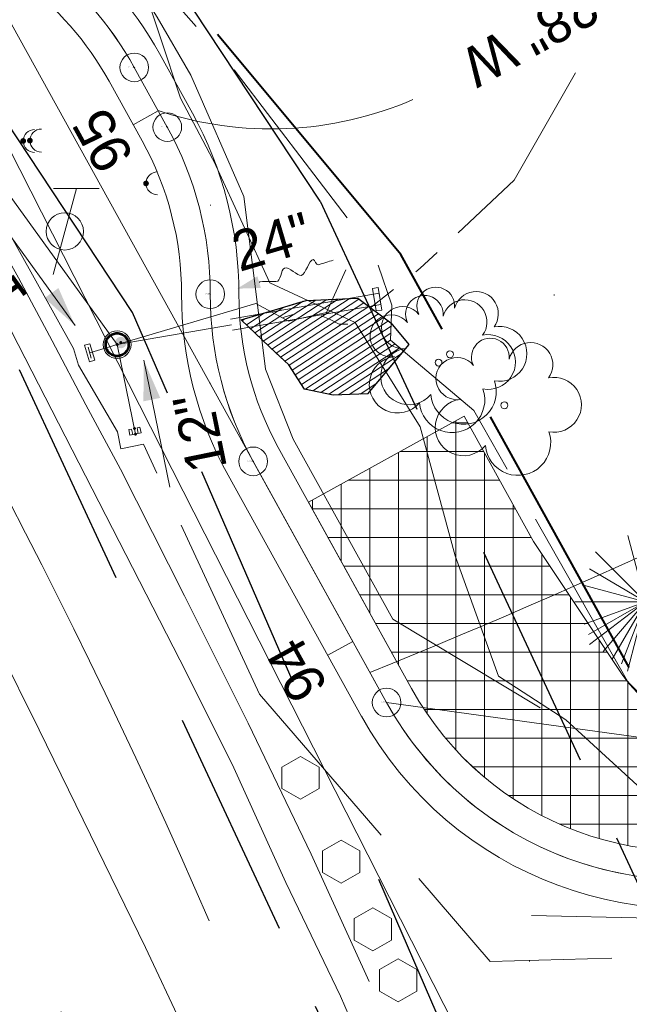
# Model space of a CAD drawing. Header units: feet. Extents: x 2433273 to 2447442, y 555003 to 575201.
# Tile 20 of 226: x 2440369 to 2440475, y 560209 to 560380. Entities that reach past the tile are written whole.
import ezdxf
from ezdxf.enums import TextEntityAlignment as Align

# ---------------------------------------------------------------- set-up
doc = ezdxf.new("R2010")
doc.units = ezdxf.units.FT
doc.header["$LTSCALE"] = 50
doc.header["$MEASUREMENT"] = 0
for name, pattern in [('cl20', [100, 5, -5, 80, -5, 5]), ('cl50', [100, 7.5, -7.5, 70, -7.5, 7.5]), ('constlimit', [0.85, 0.65, -0.1, -0.1]), ('DGN Style 1', [291.026069, 0.484236, -290.541832]), ('DGN Style 2', [484.236387, 290.541832, -193.694555]), ('DGN Style 3', [677.930942, 484.236387, -193.694555]), ('DGN Style 4', [775.262456, 387.38911, -193.694555, 0.484236, -193.694555]), ('DGN Style 5', [338.965471, 145.270916, -193.694555]), ('DGN Style 6', [921.017609, 0.484236, -193.694555, 338.965471, -193.694555, 0.484236, -193.694555]), ('DGN Style 7', [968.472775, 435.812749, -193.694555, 145.270916, -193.694555]), ('drainage01', [1.6, 0.85, -0.75]), ('esmtshpr', [5.35, 1, -0.175, -0.175, 4]), ('esmtuex', [4.65, 0.8, -0.275, -0.275, 0.8, -0.3, 0.8, -0.3, 0.8, -0.3]), ('fencepr', [1, 0.925, 0.075]), ('rowex', [4.85, 0.8, -0.375, -0.375, 0.8, -0.3, 0.8, -0.3, 0.8, -0.3]), ('stream', [1.4, 0.7, -0.1, 0.1, -0.1, 0.1, -0.1, 0.1, -0.1]), ('treelt', [0.3, -0.15, -0.15])]:
    doc.linetypes.add(name, pattern=pattern)
for name, color, linetype, lineweight in [('DR_P_Cells', 151, 'Continuous', 0), ('DR_P_Cells (Construction)', 151, 'Continuous', 0), ('DR_P_Ditch', 133, 'stream', 13), ('DR_P_Flow_Arrow', 151, 'Continuous', 13), ('DR_P_Headwall', 120, 'Continuous', 13), ('DR_P_Headwall (Construction)', 120, 'Continuous', 13), ('DR_P_Storm_Sewer', 151, 'Continuous', 13), ('DR_P_Text', 7, 'Continuous', 13), ('DR_X_Culvert', 4, 'DGN Style 1', 0), ('DR_X_Ditch', 133, 'stream', 0), ('EV_Ecological_Wetlands', 151, 'stream', 13), ('GE_P_CL_50', 7, 'cl50', 13), ('PV_P_Bikeway', 193, 'Continuous', 13), ('PV_X_EOP', 7, 'DGN Style 3', 0), ('RD_P_Fence', 230, 'fencepr', 13), ('RD_X_Cells', 7, 'Continuous', 0), ('RD_X_GR_Lt', 97, 'Continuous', 0), ('RW_P_Const_Limits', 120, 'constlimit', 0), ('RW_P_Esmt_SH', 193, 'esmtshpr', 40), ('RW_X_CL_20', 6, 'cl20', 0), ('RW_X_Esmt_U', 6, 'esmtuex', 30), ('RW_X_Fee_RW', 6, 'rowex', 30), ('UT_X_Misc_Cells', 7, 'Continuous', 0), ('UT_X_Overhead_Electric', 1, 'Continuous', 0), ('UT_X_Telecom_Cells', 30, 'Continuous', 0), ('VG_P_Cells', 3, 'Continuous', 13), ('VG_X_Cells', 3, 'Continuous', 0), ('VG_X_Tree_Line_Lt', 3, 'treelt', 0)]:
    doc.layers.add(name, color=color, linetype=linetype, lineweight=lineweight)
doc.layers.add('GK_Visualization', color=30, linetype='Continuous', lineweight=13, plot=False)
doc.styles.add('Slanted-Normal LS 0.50', font='font31.shx', dxfattribs={"height": 0.14})
doc.styles.add('Style-font30', font='font30.shx')
doc.styles.add('Style-font31', font='font31.shx')

# ---------------------------------------------------------------- blocks, each defined once
blk = doc.blocks.new('X_137')
at = {"layer": 'GK_Visualization', "color": 1, "linetype": 'Continuous', "lineweight": 0}
for p, q in [((-0.07, -0.07), (0.07, 0.07)), ((-0.07, 0.07), (0.07, -0.07))]:
    blk.add_line(p, q, dxfattribs=at)
blk = doc.blocks.new('SURVPN-CROSS_64')
at = {"layer": 'GK_Visualization', "color": 30, "linetype": 'Continuous', "lineweight": 0}
for p, q in [((0.07, 0), (-0.07, 0)), ((0, 0.07), (0, -0.07))]:
    blk.add_line(p, q, dxfattribs=at)
blk = doc.blocks.new('SURVPN-CROSS_66')
at = {"layer": 'GK_Visualization', "color": 30, "linetype": 'Continuous', "lineweight": 0}
for p, q in [((0.07, 0), (-0.07, 0)), ((0, 0.07), (0, -0.07))]:
    blk.add_line(p, q, dxfattribs=at)
blk = doc.blocks.new('X_211')
at = {"layer": 'GK_Visualization', "color": 1, "linetype": 'Continuous', "lineweight": 0}
for p, q in [((-0.07, -0.07), (0.07, 0.07)), ((-0.07, 0.07), (0.07, -0.07))]:
    blk.add_line(p, q, dxfattribs=at)
blk = doc.blocks.new('X_212')
at = {"layer": 'GK_Visualization', "color": 1, "linetype": 'Continuous', "lineweight": 0}
for p, q in [((-0.07, -0.07), (0.07, 0.07)), ((-0.07, 0.07), (0.07, -0.07))]:
    blk.add_line(p, q, dxfattribs=at)
blk = doc.blocks.new('X_213')
at = {"layer": 'GK_Visualization', "color": 1, "linetype": 'Continuous', "lineweight": 0}
for p, q in [((-0.07, -0.07), (0.07, 0.07)), ((-0.07, 0.07), (0.07, -0.07))]:
    blk.add_line(p, q, dxfattribs=at)
blk = doc.blocks.new('X_214')
at = {"layer": 'GK_Visualization', "color": 1, "linetype": 'Continuous', "lineweight": 0}
for p, q in [((-0.07, -0.07), (0.07, 0.07)), ((-0.07, 0.07), (0.07, -0.07))]:
    blk.add_line(p, q, dxfattribs=at)
blk = doc.blocks.new('SURVPN-CROSS_168')
at = {"layer": 'GK_Visualization', "color": 30, "linetype": 'Continuous', "lineweight": 0}
for p, q in [((0.07, 0), (-0.07, 0)), ((0, 0.07), (0, -0.07))]:
    blk.add_line(p, q, dxfattribs=at)
blk = doc.blocks.new('SURVPN-CROSS_169')
at = {"layer": 'GK_Visualization', "color": 30, "linetype": 'Continuous', "lineweight": 0}
for p, q in [((0.07, 0), (-0.07, 0)), ((0, 0.07), (0, -0.07))]:
    blk.add_line(p, q, dxfattribs=at)
blk = doc.blocks.new('SURVPN-CROSS_170')
at = {"layer": 'GK_Visualization', "color": 30, "linetype": 'Continuous', "lineweight": 0}
for p, q in [((0.07, 0), (-0.07, 0)), ((0, 0.07), (0, -0.07))]:
    blk.add_line(p, q, dxfattribs=at)
blk = doc.blocks.new('SURVPN-CROSS_173')
at = {"layer": 'GK_Visualization', "color": 30, "linetype": 'Continuous', "lineweight": 0}
for p, q in [((0.07, 0), (-0.07, 0)), ((0, 0.07), (0, -0.07))]:
    blk.add_line(p, q, dxfattribs=at)
blk = doc.blocks.new('SURVPN-CROSS_180')
at = {"layer": 'GK_Visualization', "color": 30, "linetype": 'Continuous', "lineweight": 0}
for p, q in [((0.07, 0), (-0.07, 0)), ((0, 0.07), (0, -0.07))]:
    blk.add_line(p, q, dxfattribs=at)
blk = doc.blocks.new('SURVPN-CROSS_181')
at = {"layer": 'GK_Visualization', "color": 30, "linetype": 'Continuous', "lineweight": 0}
for p, q in [((0.07, 0), (-0.07, 0)), ((0, 0.07), (0, -0.07))]:
    blk.add_line(p, q, dxfattribs=at)
blk = doc.blocks.new('SURVPN-CROSS_182')
at = {"layer": 'GK_Visualization', "color": 30, "linetype": 'Continuous', "lineweight": 0}
for p, q in [((0.07, 0), (-0.07, 0)), ((0, 0.07), (0, -0.07))]:
    blk.add_line(p, q, dxfattribs=at)
blk = doc.blocks.new('SURVPN-CROSS_183')
at = {"layer": 'GK_Visualization', "color": 30, "linetype": 'Continuous', "lineweight": 0}
for p, q in [((0.07, 0), (-0.07, 0)), ((0, 0.07), (0, -0.07))]:
    blk.add_line(p, q, dxfattribs=at)
blk = doc.blocks.new('POST_73')
at = {"layer": 'RD_X_Cells', "color": 30, "linetype": 'Continuous', "lineweight": 0, "flags": 128}
blk.add_lwpolyline([(-0.0649, -0.0375), (0, -0.075), (0.0649, -0.0375), (0.0649, 0.0375), (0, 0.075), (-0.0649, 0.0375), (-0.0649, -0.0375)], dxfattribs=at)
blk = doc.blocks.new('POST_74')
at = {"layer": 'RD_X_Cells', "color": 30, "linetype": 'Continuous', "lineweight": 0, "flags": 128}
blk.add_lwpolyline([(-0.0649, -0.0375), (0, -0.075), (0.0649, -0.0375), (0.0649, 0.0375), (0, 0.075), (-0.0649, 0.0375), (-0.0649, -0.0375)], dxfattribs=at)
blk = doc.blocks.new('POST_76')
at = {"layer": 'RD_X_Cells', "color": 30, "linetype": 'Continuous', "lineweight": 0, "flags": 128}
blk.add_lwpolyline([(-0.0649, -0.0375), (0, -0.075), (0.0649, -0.0375), (0.0649, 0.0375), (0, 0.075), (-0.0649, 0.0375), (-0.0649, -0.0375)], dxfattribs=at)
blk = doc.blocks.new('POST_77')
at = {"layer": 'RD_X_Cells', "color": 30, "linetype": 'Continuous', "lineweight": 0, "flags": 128}
blk.add_lwpolyline([(-0.0649, -0.0375), (0, -0.075), (0.0649, -0.0375), (0.0649, 0.0375), (0, 0.075), (-0.0649, 0.0375), (-0.0649, -0.0375)], dxfattribs=at)
blk = doc.blocks.new('DM_74')
at = {"layer": 'UT_X_Misc_Cells', "linetype": 'Continuous', "lineweight": 0}
h = blk.add_hatch(color=2, dxfattribs=at)
edge = h.paths.add_edge_path()
edge.add_arc((0, 0), 0.01, 0, 360)
at = {"layer": 'UT_X_Misc_Cells', "color": 2, "linetype": 'Continuous', "lineweight": 0}
blk.add_arc((0.04, 0), 0.04, 90, 270, dxfattribs=at)
blk = doc.blocks.new('TREE_37')
at = {"layer": 'VG_X_Cells', "color": 3, "linetype": 'Continuous', "lineweight": 0}
blk.add_circle((0, 0), 0.012, dxfattribs=at)
for centre, radius, start, end in [((-0.0492, 0.1684), 0.0658, 354.0047, 205.9741), ((0.0913, 0.1415), 0.0776, 323.83, 165.0376), ((-0.1655, 0.0932), 0.0735, 39.0625, 279.5412), ((0.173, 0.0018), 0.0957, 259.1453, 101.4596), ((-0.1427, -0.0774), 0.0987, 96.1722, 320.5737), ((0.0473, -0.1303), 0.1142, 184.9476, 19.4572)]:
    blk.add_arc(centre, radius, start, end, dxfattribs=at)
blk = doc.blocks.new('TREE_38')
at = {"layer": 'VG_X_Cells', "color": 3, "linetype": 'Continuous', "lineweight": 0}
blk.add_circle((0, 0), 0.012, dxfattribs=at)
for centre, radius, start, end in [((-0.0492, 0.1684), 0.0658, 354.0047, 205.9741), ((0.0913, 0.1415), 0.0776, 323.83, 165.0376), ((-0.1655, 0.0932), 0.0735, 39.0625, 279.5412), ((0.173, 0.0018), 0.0957, 259.1453, 101.4596), ((-0.1427, -0.0774), 0.0987, 96.1722, 320.5737), ((0.0473, -0.1303), 0.1142, 184.9476, 19.4572)]:
    blk.add_arc(centre, radius, start, end, dxfattribs=at)
blk = doc.blocks.new('TREE_39')
at = {"layer": 'VG_X_Cells', "color": 3, "linetype": 'Continuous', "lineweight": 0}
blk.add_circle((0, 0), 0.012, dxfattribs=at)
for centre, radius, start, end in [((-0.0492, 0.1684), 0.0658, 354.0047, 205.9741), ((0.0913, 0.1415), 0.0776, 323.83, 165.0376), ((-0.1655, 0.0932), 0.0735, 39.0625, 279.5412), ((0.173, 0.0018), 0.0957, 259.1453, 101.4596), ((-0.1427, -0.0774), 0.0987, 96.1722, 320.5737), ((0.0473, -0.1303), 0.1142, 184.9476, 19.4572)]:
    blk.add_arc(centre, radius, start, end, dxfattribs=at)
blk = doc.blocks.new('ETREE_5')
at = {"layer": 'VG_X_Cells', "color": 3, "linetype": 'Continuous', "lineweight": 0}
for p, q in [((0, 0), (-0.0618, 0.2307)), ((0, 0), (0.0628, 0.2349)), ((0, 0), (-0.1745, 0.1743)), ((0, 0), (0.1328, 0.1942)), ((0, 0), (0.1828, 0.1402)), ((0, 0), (-0.1953, 0.1148)), ((0, 0), (0.2368, 0.0803)), ((0, 0), (-0.2207, 0.0592)), ((-0.2467, 0), (0, 0)), ((0, 0), (-0.2145, -0.0781)), ((0, 0), (-0.1992, -0.1141)), ((0, 0), (-0.1953, -0.1498)), ((0, 0), (-0.1472, -0.1733)), ((0, 0), (-0.1159, -0.2007)), ((0, 0), (-0.0832, -0.217)), ((0, 0), (-0.0632, -0.2428)), ((0, 0), (-0.0271, -0.2296)), ((0, 0), (0.2255, 0.0046)), ((0, -0.262), (0, 0)), ((0, 0), (0.0461, -0.2318)), ((0, 0), (0.0967, -0.2334)), ((0, 0), (0.1268, -0.1897)), ((0, 0), (0.1794, -0.1761)), ((0, 0), (0.1911, -0.1278)), ((0, 0), (0.2233, -0.0971)), ((0, 0), (0.2414, -0.0479))]:
    blk.add_line(p, q, dxfattribs=at)
blk = doc.blocks.new('DM_75')
at = {"layer": 'UT_X_Misc_Cells', "linetype": 'Continuous', "lineweight": 0}
h = blk.add_hatch(color=2, dxfattribs=at)
edge = h.paths.add_edge_path()
edge.add_arc((0, 0), 0.01, 0, 360)
at = {"layer": 'UT_X_Misc_Cells', "color": 2, "linetype": 'Continuous', "lineweight": 0}
blk.add_arc((0.04, 0), 0.04, 90, 270, dxfattribs=at)
blk = doc.blocks.new('DM_76')
at = {"layer": 'UT_X_Misc_Cells', "linetype": 'Continuous', "lineweight": 0}
h = blk.add_hatch(color=2, dxfattribs=at)
edge = h.paths.add_edge_path()
edge.add_arc((0, 0), 0.01, 0, 360)
at = {"layer": 'UT_X_Misc_Cells', "color": 2, "linetype": 'Continuous', "lineweight": 0}
blk.add_arc((0.04, 0), 0.04, 90, 270, dxfattribs=at)
blk = doc.blocks.new('TELP_30')
at = {"layer": 'UT_X_Telecom_Cells', "color": 30, "linetype": 'Continuous', "lineweight": 0}
for p, q in [((0.0402, 0.15), (-0.0402, -0.15)), ((0.1202, 0.15), (-0.0398, 0.15))]:
    blk.add_line(p, q, dxfattribs=at)
blk.add_circle((0, 0), 0.065, dxfattribs=at)
blk = doc.blocks.new('DFL-P_18')
at = {"layer": 'DR_P_Flow_Arrow', "color": 151, "linetype": 'Continuous', "lineweight": 13}
blk.add_open_spline([(-0.0799, 0.0002), (-0.081, 0.0002), (-0.082, 0.0002), (-0.0831, 0.0002), (-0.0945, 0.0003), (-0.1051, 0.005), (-0.116, 0.0078), (-0.1231, 0.0095), (-0.1297, 0.0131), (-0.1368, 0.015), (-0.1549, 0.0198), (-0.1639, -0.0202), (-0.1793, -0.0217), (-0.1967, -0.0235), (-0.2135, 0.0183), (-0.2278, 0.0195), (-0.2433, 0.0208), (-0.2695, -0.0266), (-0.2837, -0.0217), (-0.2889, -0.02), (-0.2867, 0.0007), (-0.2951, 0.0006), (-0.3134, 0.0004), (-0.3317, 0.0002), (-0.35, 0)], degree=3, knots=[0, 0, 0, 0, 0.009646, 0.009646, 0.009646, 0.112481, 0.112481, 0.112481, 0.179673, 0.179673, 0.179673, 0.350625, 0.350625, 0.350625, 0.544565, 0.544565, 0.544565, 0.756426, 0.756426, 0.756426, 0.832712, 0.832712, 0.832712, 1, 1, 1, 1], dxfattribs=at)
at = {"layer": 'DR_P_Flow_Arrow', "color": 151, "linetype": 'Continuous', "lineweight": 0, "extrusion": (0, 0, -1)}
blk.add_solid([(0.08, 0.0215), (0, 0), (0.08, -0.0214)], dxfattribs=at)
blk = doc.blocks.new('MH3-48D-P_1')
at = {"layer": 'DR_P_Cells', "linetype": 'Continuous', "lineweight": 0}
h = blk.add_hatch(color=151, dxfattribs=at)
edge = h.paths.add_edge_path()
edge.add_arc((0, -0.75), 1, 0, 360)
at = {"layer": 'DR_P_Cells', "color": 151, "linetype": 'Continuous', "lineweight": 13}
blk.add_circle((0, 0), 2.42, dxfattribs=at)
at = {"layer": 'DR_P_Cells (Construction)', "color": 61, "linetype": 'DGN Style 6', "lineweight": 53}
blk.add_circle((0, 0), 2, dxfattribs=at)
at = {"layer": 'DR_P_Cells (Construction)', "color": 20, "linetype": 'drainage01', "lineweight": 0}
blk.add_circle((0, 0), 2, dxfattribs=at)
at = {"layer": 'DR_P_Cells (Construction)', "color": 21, "linetype": 'DGN Style 2', "lineweight": 53}
blk.add_point((0, 2), dxfattribs=at)
at = {"layer": 'DR_P_Cells (Construction)', "color": 151, "linetype": 'DGN Style 7', "lineweight": 53}
blk.add_point((0, 0), dxfattribs=at)
at = {"layer": 'DR_P_Cells (Construction)', "color": 40, "linetype": 'DGN Style 4', "lineweight": 53}
blk.add_point((0, 0), dxfattribs=at)
at = {"layer": 'DR_P_Cells (Construction)', "color": 21, "linetype": 'DGN Style 5', "lineweight": 53}
blk.add_point((0, -0.75), dxfattribs=at)
at = {"layer": 'DR_P_Cells (Construction)', "color": 223, "linetype": 'DGN Style 1', "lineweight": 53}
blk.add_point((0, -2), dxfattribs=at)
blk = doc.blocks.new('HW2.2-12-P_1')
at = {"layer": 'DR_P_Headwall', "color": 120, "linetype": 'Continuous', "lineweight": 13, "flags": 128}
blk.add_lwpolyline([(0, 0.5), (-1, 0.5), (-1, 1), (0, 1), (0, -1), (-1, -1), (-1, -0.5), (0, -0.5)], dxfattribs=at)
at = {"layer": 'DR_P_Headwall (Construction)', "color": 21, "linetype": 'DGN Style 2', "lineweight": 53}
blk.add_point((-1, 0), dxfattribs=at)
at = {"layer": 'DR_P_Headwall (Construction)', "color": 61, "linetype": 'DGN Style 6', "lineweight": 53}
blk.add_point((0, 0), dxfattribs=at)
at = {"layer": 'DR_P_Headwall (Construction)', "color": 151, "linetype": 'DGN Style 7', "lineweight": 53}
blk.add_point((0, 0), dxfattribs=at)
at = {"layer": 'DR_P_Headwall (Construction)', "color": 21, "linetype": 'DGN Style 5', "lineweight": 53}
blk.add_point((0, 0), dxfattribs=at)
at = {"layer": 'DR_P_Headwall (Construction)', "color": 40, "linetype": 'DGN Style 4', "lineweight": 53}
blk.add_point((0, 0), dxfattribs=at)
at = {"layer": 'DR_P_Headwall (Construction)', "color": 223, "linetype": 'DGN Style 1', "lineweight": 53}
blk.add_point((0, 0), dxfattribs=at)
blk = doc.blocks.new('SSLabel')
at = {"layer": 'DR_P_Text', "color": 97, "linetype": 'Continuous'}
blk.add_line((-13.24, 18.29), (0, 0), dxfattribs=at)
at = {"layer": 'DR_P_Text', "color": 4}
blk.add_solid([(-2.89, 6.55), (-5.32, 4.79), (0, 0)], dxfattribs=at)
at = {"layer": 'DR_P_Text', "style": 'Slanted-Normal LS 0.50'}
blk.add_text('12"', height=7, rotation=125.906, dxfattribs=at).set_placement((-7.97, 5.03))
blk = doc.blocks.new('SSLabel_1')
at = {"layer": 'DR_P_Text', "color": 97, "linetype": 'Continuous'}
blk.add_line((4.53, -22.12), (0, 0), dxfattribs=at)
at = {"layer": 'DR_P_Text', "color": 4, "extrusion": (0, 0, -1)}
blk.add_solid([(0.07, -7.16), (-2.87, -6.56), (0, 0)], dxfattribs=at)
at = {"layer": 'DR_P_Text', "style": 'Slanted-Normal LS 0.50'}
blk.add_text('12"', height=7, rotation=101.5636, dxfattribs=at).set_placement((4.93, -6.63), align=Align.TOP_RIGHT)

msp = doc.modelspace()

# ---------------------------------------------------------------- hatches: boundary and pattern name
at = {"layer": 'EV_Ecological_Wetlands', "linetype": 'Continuous'}
h = msp.add_hatch(dxfattribs=at)
h.set_pattern_fill('HATCH', color=256, style=0, pattern_type=2)
h.set_pattern_definition([(213.139, (2440428.6709, 560323.6001), (0.546673, -0.837346), [])])
h.paths.add_polyline_path([(2440433.64, 560324.43), (2440433.73, 560327.41), (2440433.66, 560327.49), (2440430.13, 560330.1), (2440427.92, 560331.74), (2440418.91, 560331.38), (2440413.18, 560329.65), (2440407.59, 560327.97), (2440412.51, 560323.25), (2440413.64, 560322.2), (2440415.86, 560320.15), (2440418.59, 560315.87), (2440423.63, 560314.87), (2440429.59, 560315.05), (2440435.87, 560322.55)])
at = {"layer": 'VG_P_Cells', "lineweight": 0}
h = msp.add_hatch(dxfattribs=at)
h.set_pattern_fill('ANSI37', color=256, scale=40, angle=45, style=0)
h.paths.add_polyline_path([(2440437.3, 560263.64, 0.370651), (2440504.51, 560238.67), (2440553.88, 560256.92), (2440547.64, 560273.8), (2440500.74, 560256.47, -0.309518), (2440474.13, 560265.95), (2440458.54, 560289.29), (2440446.44, 560311.17), (2440419.31, 560296.17)])

# ---------------------------------------------------------------- linework, layer by layer
at = {"flags": 128}
msp.add_lwpolyline([(2440407.59, 560327.97), (2440418.91, 560331.38), (2440427.92, 560331.74), (2440433.66, 560327.49), (2440436.82, 560323.68), (2440429.59, 560315.05), (2440423.63, 560314.87), (2440418.59, 560315.87), (2440415.86, 560320.15), (2440412.51, 560323.25), (2440407.59, 560327.97)], close=True, dxfattribs=at)
at = {"layer": 'DR_P_Ditch', "flags": 128}
msp.add_lwpolyline([(2440560.05, 560240.23), (2440513.19, 560222.79), (2440454.7, 560224.15)], dxfattribs=at)
at = {"layer": 'DR_P_Headwall'}
for p, q in [((2440430.45, 560333.47), (2440431.44, 560333.64)), ((2440431.14, 560329.53), (2440430.45, 560333.47)), ((2440431.44, 560333.64), (2440432.12, 560329.7)), ((2440432.12, 560329.7), (2440431.14, 560329.53))]:
    msp.add_line(p, q, dxfattribs=at)
at = {"layer": 'DR_P_Storm_Sewer', "linetype": 'Continuous', "ltscale": 12}
for p in [(2440365.38, 560352.05), (2440389.13, 560308.05)]:
    msp.add_line(p, (2440385.93, 560323.66), dxfattribs=at)
at = {"layer": 'DR_P_Storm_Sewer'}
for p, q in [((2440405.69, 560328.13), (2440431.61, 560332.65)), ((2440431.61, 560332.65), (2440431.95, 560330.68)), ((2440406.03, 560326.16), (2440431.95, 560330.68)), ((2440380.24, 560323.54), (2440381.19, 560323.82)), ((2440381.09, 560320.66), (2440380.24, 560323.54)), ((2440381.42, 560321.28), (2440380.86, 560323.2)), ((2440382.05, 560320.94), (2440381.19, 560323.82)), ((2440381.09, 560320.66), (2440382.05, 560320.94))]:
    msp.add_line(p, q, dxfattribs=at)
at = {"layer": 'DR_P_Storm_Sewer', "linetype": 'Continuous', "ltscale": 24}
for p, q in [((2440405.86, 560327.14), (2440385.93, 560323.66)), ((2440385.93, 560323.66), (2440381.14, 560322.24))]:
    msp.add_line(p, q, dxfattribs=at)
at = {"layer": 'DR_X_Culvert', "flags": 128}
msp.add_lwpolyline([(2440410.12, 560330.82), (2440307.61, 560300.5)], dxfattribs=at)
at = {"layer": 'DR_X_Ditch', "flags": 128}
for points in [[(2440465.87, 560371.09), (2440455.19, 560352.34), (2440438.79, 560336.98), (2440428.97, 560329.18), (2440426.35, 560327.25), (2440424.67, 560327.22), (2440422.98, 560328.13), (2440420.9, 560328.91), (2440418.16, 560328.91), (2440416.69, 560328.93), (2440414.91, 560328.39)], [(2440410.12, 560330.82), (2440415.84, 560327.78), (2440422.47, 560329.26), (2440425.81, 560336.73)]]:
    msp.add_lwpolyline(points, dxfattribs=at)
at = {"layer": 'EV_Ecological_Wetlands', "ltscale": 1.000002, "flags": 128}
msp.add_lwpolyline([(2440465.87, 560371.09), (2440455.19, 560352.34), (2440438.79, 560336.98), (2440428.97, 560329.18), (2440426.35, 560327.25), (2440424.67, 560327.22), (2440422.98, 560328.13), (2440420.9, 560328.91), (2440418.16, 560328.91), (2440416.69, 560328.93), (2440414.91, 560328.39)], dxfattribs=at)
at = {"layer": 'EV_Ecological_Wetlands', "linetype": 'Continuous', "flags": 128}
for points in [[(2440412.51, 560323.25), (2440407.59, 560327.97), (2440413.18, 560329.65), (2440418.91, 560331.38), (2440427.92, 560331.74), (2440430.13, 560330.1), (2440433.66, 560327.49), (2440436.82, 560323.68), (2440429.59, 560315.05), (2440423.63, 560314.87), (2440418.59, 560315.87), (2440415.86, 560320.15), (2440413.64, 560322.21), (2440412.51, 560323.25)], [(2440433.64, 560324.43), (2440433.73, 560327.41), (2440433.66, 560327.49), (2440430.13, 560330.1), (2440427.92, 560331.74), (2440418.91, 560331.38), (2440413.18, 560329.65), (2440407.59, 560327.97), (2440412.51, 560323.25), (2440413.64, 560322.2), (2440413.64, 560322.2), (2440415.86, 560320.15), (2440418.59, 560315.87), (2440423.63, 560314.87), (2440429.59, 560315.05), (2440435.87, 560322.55), (2440433.64, 560324.43)], [(2440429.59, 560315.05), (2440423.63, 560314.87), (2440418.59, 560315.87), (2440415.86, 560320.15), (2440413.64, 560322.2), (2440412.51, 560323.25), (2440407.59, 560327.97), (2440413.18, 560329.65), (2440418.91, 560331.38), (2440427.92, 560331.74), (2440430.13, 560330.1), (2440433.66, 560327.49), (2440436.82, 560323.68), (2440429.59, 560315.05)]]:
    msp.add_lwpolyline(points, close=True, dxfattribs=at)
at = {"layer": 'EV_Ecological_Wetlands', "ltscale": 0.500001, "flags": 128}
msp.add_lwpolyline([(2440412.51, 560323.25), (2440407.59, 560327.97), (2440413.18, 560329.65), (2440418.91, 560331.38), (2440427.92, 560331.74), (2440430.13, 560330.1), (2440433.66, 560327.49), (2440436.82, 560323.68), (2440429.59, 560315.05), (2440423.63, 560314.87), (2440418.59, 560315.87), (2440415.86, 560320.15), (2440413.64, 560322.21), (2440412.51, 560323.25)], close=True, dxfattribs=at)
at = {"layer": 'GE_P_CL_50'}
for p, q in [((2440394.68, 560361.62), (2440388.92, 560372.03)), ((2440432.93, 560261.22), (2440409.66, 560303.29))]:
    msp.add_line(p, q, dxfattribs=at)
at = {"layer": 'GE_P_CL_50', "linetype": 'Continuous'}
for p, q in [((2440393.11, 560364.45), (2440388.74, 560362.03)), ((2440427.04, 560271.87), (2440422.66, 560269.45)), ((2440432.93, 560261.22), (2440479, 560254.85))]:
    msp.add_line(p, q, dxfattribs=at)
for centre in [(2440388.92, 560372.03), (2440394.68, 560361.62), (2440402.17, 560332.46), (2440409.66, 560303.29), (2440432.93, 560261.22)]:
    msp.add_circle(centre, 2.5, dxfattribs=at)
at = {"layer": 'GE_P_CL_50', "linetype": 'Continuous', "extrusion": (0, 0, -1)}
msp.add_arc((-2439959.94, 561427.04), 1252.18, 235.3869, 247.94996, dxfattribs=at)
at = {"layer": 'GE_P_CL_50'}
for centre, start, end in [((2440336.41, 560342.99), 28.9412, 53.5767), ((2440342.17, 560332.59), 359.8761, 28.9412)]:
    msp.add_arc(centre, 60, start, end, dxfattribs=at)
at = {"layer": 'GE_P_CL_50', "linetype": 'Continuous'}
msp.add_arc((2440412.78, 560423.68), 62.38, 251.6102, 293.3815, dxfattribs=at)
at = {"layer": 'GE_P_CL_50', "extrusion": (0, 0, -1)}
for centre, start, end in [((-2440462.17, 560332.33), 331.0588, 0.1239), ((-2440485.43, 560290.26), 249.7096, 331.0588)]:
    msp.add_arc(centre, 60, start, end, dxfattribs=at)
at = {"layer": 'GK_Visualization', "color": 1, "flags": 128}
for points in [[(2441570.48, 560159.23, 0.142047), (2441540.61, 560174.22), (2440920.75, 560288.88, -0.221565), (2440879.47, 560318.29, 0.367642), (2440806.46, 560344.98), (2440506.24, 560233.98, -0.370651), (2440432.93, 560261.22), (2440366.26, 560381.79, 0.037029), (2440361.4, 560389.22), (2440318.88, 560444.78), (2440293.97, 560482.32, -0.041128), (2440289.22, 560490.96), (2440256.67, 560563.59)], [(2440409.66, 560303.29, -0.127505), (2440402.17, 560332.46, 0.127505), (2440394.68, 560361.62), (2440388.92, 560372.03, 0.107908), (2440372.04, 560391.27), (2440346.59, 560410.05, -0.061648), (2440335.89, 560420.19)]]:
    msp.add_lwpolyline(points, format="xyb", dxfattribs=at)
at = {"layer": 'GK_Visualization', "color": 30}
for centre, start, end in [((2440336.41, 560342.99), 28.9412, 53.5767), ((2440342.17, 560332.59), 359.8761, 28.9412)]:
    msp.add_arc(centre, 60, start, end, dxfattribs=at)
at = {"layer": 'GK_Visualization', "color": 30, "extrusion": (0, 0, -1)}
for centre, start, end in [((-2440462.17, 560332.33), 331.0588, 0.1239), ((-2440485.43, 560290.26), 249.7096, 331.0588)]:
    msp.add_arc(centre, 60, start, end, dxfattribs=at)
at = {"layer": 'PV_P_Bikeway'}
for p, q in [((2440393.3, 560374.45), (2440399.05, 560364.04)), ((2440384.55, 560369.61), (2440390.3, 560359.2)), ((2440437.3, 560263.64), (2440414.04, 560305.71)), ((2440428.55, 560258.8), (2440405.29, 560300.87))]:
    msp.add_line(p, q, dxfattribs=at)
for centre, radius, start, end in [((2440336.41, 560342.99), 65, 28.9412, 53.5767), ((2440336.41, 560342.99), 55, 28.9412, 53.5767), ((2440342.17, 560332.59), 65, 359.8761, 28.9412), ((2440342.17, 560332.59), 55, 359.8761, 28.9412), ((2440462.17, 560332.33), 65, 179.8761, 208.9412), ((2440462.17, 560332.33), 55, 179.8761, 208.9412)]:
    msp.add_arc(centre, radius, start, end, dxfattribs=at)
at = {"layer": 'PV_P_Bikeway', "extrusion": (0, 0, -1)}
for radius in [55, 65]:
    msp.add_arc((-2440485.43, 560290.26), radius, 249.7096, 331.0588, dxfattribs=at)
at = {"layer": 'PV_X_EOP', "flags": 128}
for points in [[(2440287.56, 560458.5), (2440298.15, 560442.12), (2440311.2, 560421.11), (2440320.29, 560405.65), (2440330.92, 560388.4), (2440339.44, 560373.77), (2440350.69, 560355.59), (2440363.52, 560333.62), (2440374.56, 560312.25), (2440386.29, 560289.29), (2440396.85, 560268.65), (2440405.98, 560250.48), (2440415.37, 560229.8), (2440424.88, 560209.95), (2440436.56, 560183.34), (2440445.11, 560163.76), (2440454.83, 560141.62), (2440461.6, 560126.18)], [(2440265.28, 560444.43), (2440276.48, 560427.73), (2440289.08, 560407.23), (2440297.25, 560391.66), (2440308.43, 560372.59), (2440317.9, 560356.73), (2440326.29, 560341.38), (2440339.99, 560319.09), (2440350.86, 560299), (2440362.03, 560277.11), (2440372.33, 560256.46), (2440381.3, 560238.1), (2440390.89, 560218.45), (2440400.06, 560198.95), (2440412.55, 560172.52), (2440421.41, 560152.7), (2440430.42, 560131.13), (2440435.93, 560118.5)]]:
    msp.add_lwpolyline(points, dxfattribs=at)
at = {"layer": 'RD_P_Fence', "flags": 128}
msp.add_lwpolyline([(2440459.74, 560260.27), (2440434.04, 560275.74), (2440416.66, 560307.16), (2440411.8, 560319.39), (2440410.17, 560332.44), (2440408.03, 560349.51), (2440398.8, 560370.7), (2440392.92, 560380.82), (2440385.99, 560391.78)], dxfattribs=at)
at = {"layer": 'RD_X_GR_Lt', "flags": 128}
msp.add_lwpolyline([(2440311.2, 560433.02), (2440331.18, 560400.2), (2440343.94, 560378.81), (2440356.37, 560357.25), (2440362.58, 560346.29), (2440368.7, 560335.29), (2440374.61, 560324.35), (2440380.46, 560313.18), (2440386.5, 560301.93), (2440397.67, 560279.8), (2440408.77, 560257.61), (2440419.76, 560234.77), (2440429.89, 560212.56)], dxfattribs=at)
at = {"layer": 'RW_P_Const_Limits'}
for p, q in [((2440378.32, 560322.97), (2440363.53, 560349.48)), ((2440379.17, 560320.09), (2440378.32, 560322.97)), ((2440385.99, 560308.42), (2440379.17, 560320.09)), ((2440474.95, 560264.94), (2440448.18, 560312.16)), ((2440386.59, 560305.49), (2440385.99, 560308.42)), ((2440390.51, 560306.29), (2440386.59, 560305.49)), ((2440410.79, 560262.69), (2440390.51, 560306.29)), ((2440410.79, 560262.69), (2440450.98, 560216.05)), ((2440514.74, 560217.7), (2440450.98, 560216.05))]:
    msp.add_line(p, q, dxfattribs=at)
at = {"layer": 'RW_P_Const_Limits', "flags": 128}
msp.add_lwpolyline([(2440448.18, 560312.16), (2440433.64, 560324.43), (2440433.83, 560330.52), (2440430.79, 560339.62), (2440406.26, 560371.71), (2440369.33, 560413.77), (2440334.22, 560450.93)], dxfattribs=at)
at = {"layer": 'RW_P_Const_Limits', "extrusion": (0, 0, -1)}
msp.add_arc((-2440492.22, 560279.5), 22.56, 249.7096, 320.738, dxfattribs=at)
at = {"layer": 'RW_P_Esmt_SH'}
for p, q in [((2440435.43, 560339.36), (2440381.25, 560404.41)), ((2440475.27, 560267.3), (2440435.43, 560339.36))]:
    msp.add_line(p, q, dxfattribs=at)
at = {"layer": 'RW_X_CL_20'}
msp.add_line((2440516.37, 559959.66), (2440362.14, 560314.92), dxfattribs=at)
msp.add_line((2440516.37, 559959.66), (2440362.14, 560314.92), dxfattribs=at)
msp.add_arc((2439350.93, 559766.82), 1145.84, 23.46716, 33.4505, dxfattribs=at)
msp.add_arc((2439350.93, 559766.82), 1145.84, 23.46716, 33.4505, dxfattribs=at)
at = {"layer": 'RW_X_Esmt_U'}
for p, q in [((2440421.34, 560348.67), (2439387.63, 561913.37)), ((2440421.34, 560348.67), (2440679.21, 559794.42)), ((2440368.82, 560319.32), (2440661.57, 559690.09))]:
    msp.add_line(p, q, dxfattribs=at)
at = {"layer": 'RW_X_Fee_RW'}
for p, q in [((2440388.61, 560329.27), (2439355.99, 561892.33)), ((2440544.05, 559971.22), (2440388.61, 560329.27)), ((2440488.69, 559948.09), (2440335.66, 560300.57))]:
    msp.add_line(p, q, dxfattribs=at)
at = {"layer": 'UT_X_Overhead_Electric', "flags": 128}
msp.add_lwpolyline([(2440484.94, 560125.89), (2440303.4, 560483.16), (2440077.36, 560814.73), (2439858.91, 561146.66), (2439663.79, 561442.6), (2439469.82, 561735.95), (2439281.04, 562024.84), (2439081.21, 562334.43), (2438862.95, 562669.03), (2438655.7, 562988.75), (2438247.85, 563617.47), (2438037.55, 563946.39), (2437842.2, 564172.7), (2437639.95, 564407.64)], dxfattribs=at)
at = {"layer": 'VG_P_Cells'}
for p, q in [((2440419.31, 560296.17), (2440446.44, 560311.17)), ((2440458.54, 560289.29), (2440446.44, 560311.17)), ((2440474.13, 560265.95), (2440458.54, 560289.29))]:
    msp.add_line(p, q, dxfattribs=at)
at = {"layer": 'VG_P_Cells', "lineweight": 0, "flags": 128}
msp.add_lwpolyline([(2440437.3, 560263.64, 0.370651), (2440504.51, 560238.67), (2440553.88, 560256.92), (2440547.64, 560273.8), (2440500.74, 560256.47, -0.309518), (2440474.13, 560265.95), (2440458.54, 560289.29), (2440446.44, 560311.17), (2440419.31, 560296.17), (2440437.3, 560263.64)], format="xyb", close=True, dxfattribs=at)
at = {"layer": 'VG_P_Cells'}
msp.add_arc((2440494.37, 560280.64), 25, 215.9767, 284.7697, dxfattribs=at)
at = {"layer": 'VG_X_Tree_Line_Lt', "flags": 128}
msp.add_lwpolyline([(2440674.38, 560425.54), (2440662.41, 560409.16), (2440643.62, 560385.78), (2440665.72, 560372.77), (2440693.81, 560361.74), (2440715.5, 560363.54), (2440752.17, 560364.46), (2440776.15, 560360.65), (2440801.79, 560362.66), (2440828.97, 560354.65), (2440841.82, 560340.42), (2440824.62, 560334.26), (2440798.68, 560327.68), (2440773.1, 560319.44), (2440748.16, 560310.62), (2440723.56, 560302.54), (2440685.98, 560288.87), (2440660.76, 560280.97), (2440631.56, 560270.1), (2440596.97, 560258.5), (2440567.92, 560245.88), (2440543.63, 560231.55), (2440523.74, 560235.61), (2440498.11, 560232.65), (2440479.35, 560244.28), (2440464.23, 560258.21), (2440452.45, 560265.81), (2440444.92, 560286.8), (2440438.81, 560309.32), (2440427.46, 560327.5), (2440412.59, 560334.42), (2440403.15, 560354.93), (2440403.16, 560354.97), (2440396.97, 560366.64), (2440389.86, 560388.14), (2440385.15, 560405.48), (2440364.99, 560427.68), (2440353.8, 560449.15), (2440342.17, 560474.07), (2440327.97, 560486.48), (2440322.45, 560503.96), (2440328.43, 560510.8)], dxfattribs=at)

# ---------------------------------------------------------------- block references
at = {"layer": 'DR_P_Cells', "color": 151, "linetype": 'Continuous', "lineweight": 13, "rotation": 118.9412126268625}
msp.add_blockref('MH3-48D-P_1', (2440385.93, 560323.66), dxfattribs=at)
at = {"layer": 'DR_P_Flow_Arrow', "color": 151, "linetype": 'Continuous', "lineweight": 0, "xscale": 50.00000000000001, "yscale": 50.00000000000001, "zscale": 50.00000000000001, "rotation": 196.4925236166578}
msp.add_blockref('DFL-P_18', (2440406.86, 560333.43), dxfattribs=at)
at = {"layer": 'DR_P_Headwall', "color": 61, "linetype": 'DGN Style 6', "lineweight": 53, "rotation": 281.5635971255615}
msp.add_blockref('HW2.2-12-P_1', (2440389.13, 560308.05), dxfattribs=at)
at = {"layer": 'DR_P_Text', "color": 97, "linetype": 'Continuous'}
for name, p in [('SSLabel', (2440378.58, 560326.99)), ('SSLabel_1', (2440390.58, 560320.92))]:
    msp.add_blockref(name, p, dxfattribs=at)
at = {"layer": 'GK_Visualization', "color": 1, "linetype": 'Continuous', "lineweight": 0}
for name, p in [('X_214', (2440388.92, 560372.03)), ('X_213', (2440394.68, 560361.62)), ('X_212', (2440402.17, 560332.46)), ('X_211', (2440409.66, 560303.29)), ('X_137', (2440432.93, 560261.22))]:
    msp.add_blockref(name, p, dxfattribs=at)
at = {"layer": 'GK_Visualization', "color": 30, "linetype": 'Continuous', "lineweight": 0}
for name, p in [('SURVPN-CROSS_173', (2440388.92, 560372.03)), ('SURVPN-CROSS_168', (2440394.68, 560361.62)), ('SURVPN-CROSS_170', (2440402.2, 560348.01)), ('SURVPN-CROSS_169', (2440402.17, 560332.46)), ('SURVPN-CROSS_180', (2440402.17, 560332.46)), ('SURVPN-CROSS_183', (2440462.17, 560332.33)), ('SURVPN-CROSS_182', (2440402.14, 560316.9)), ('SURVPN-CROSS_181', (2440409.66, 560303.29)), ('SURVPN-CROSS_64', (2440432.93, 560261.22)), ('SURVPN-CROSS_66', (2440457.88, 560216.1))]:
    msp.add_blockref(name, p, dxfattribs=at)
at = {"layer": 'RD_X_Cells', "color": 30, "linetype": 'Continuous', "lineweight": 0, "xscale": 50, "yscale": 50, "zscale": 50}
for name, p in [('POST_77', (2440417.9, 560248.07)), ('POST_76', (2440425, 560233.45)), ('POST_73', (2440430.52, 560221.63)), ('POST_74', (2440434.96, 560212.74))]:
    msp.add_blockref(name, p, dxfattribs=at)
at = {"layer": 'UT_X_Misc_Cells', "color": 2, "linetype": 'Continuous', "lineweight": 0, "xscale": 50, "yscale": 50, "zscale": 50}
for name, p in [('DM_75', (2440369.54, 560359.2)), ('DM_76', (2440370.71, 560359.27)), ('DM_74', (2440390.97, 560351.79))]:
    msp.add_blockref(name, p, dxfattribs=at)
at = {"layer": 'UT_X_Telecom_Cells', "color": 30, "linetype": 'Continuous', "lineweight": 0, "xscale": 50, "yscale": 50, "zscale": 50}
msp.add_blockref('TELP_30', (2440376.8, 560343.42), dxfattribs=at)
at = {"layer": 'VG_X_Cells', "color": 3, "linetype": 'Continuous', "lineweight": 0, "xscale": 50, "yscale": 50, "zscale": 50}
for name, p in [('TREE_38', (2440443.98, 560321.97)), ('TREE_37', (2440441.99, 560320.53)), ('TREE_39', (2440453.49, 560313.07)), ('ETREE_5', (2440478.1, 560278.8))]:
    msp.add_blockref(name, p, dxfattribs=at)

# ---------------------------------------------------------------- texts
at = {"layer": 'DR_P_Text', "style": 'Slanted-Normal LS 0.50'}
msp.add_text('24"', height=7, rotation=16.4925, dxfattribs=at).set_placement((2440405.29, 560343.05), align=Align.TOP_LEFT)
at = {"layer": 'GE_P_CL_50', "linetype": 'Continuous', "style": 'Style-font31'}
msp.add_text('N 28%%d 56\' 28" W', height=7, rotation=208.9412, dxfattribs=at).set_placement((2440477.62, 560384.33), align=Align.TOP_CENTER)
for s, p in [('95', (2440386.46, 560360.98)), ('94', (2440420.31, 560268.53))]:
    msp.add_text(s, height=7, rotation=118.9412, dxfattribs=at).set_placement(p, align=Align.CENTER)
at = {"layer": 'GK_Visualization', "color": 1, "style": 'Style-font30'}
for s, p in [('TEMP60003', (2440388.92, 560372.03)), ('TEMP60002', (2440394.68, 560361.62)), ('TEMP60001', (2440402.17, 560332.46)), ('TEMP60000', (2440409.66, 560303.29)), ('TEMP1006', (2440432.93, 560261.22))]:
    msp.add_text(s, height=0.14, dxfattribs=at).set_placement(p, align=Align.RIGHT)

doc.saveas('drawing.dxf')
